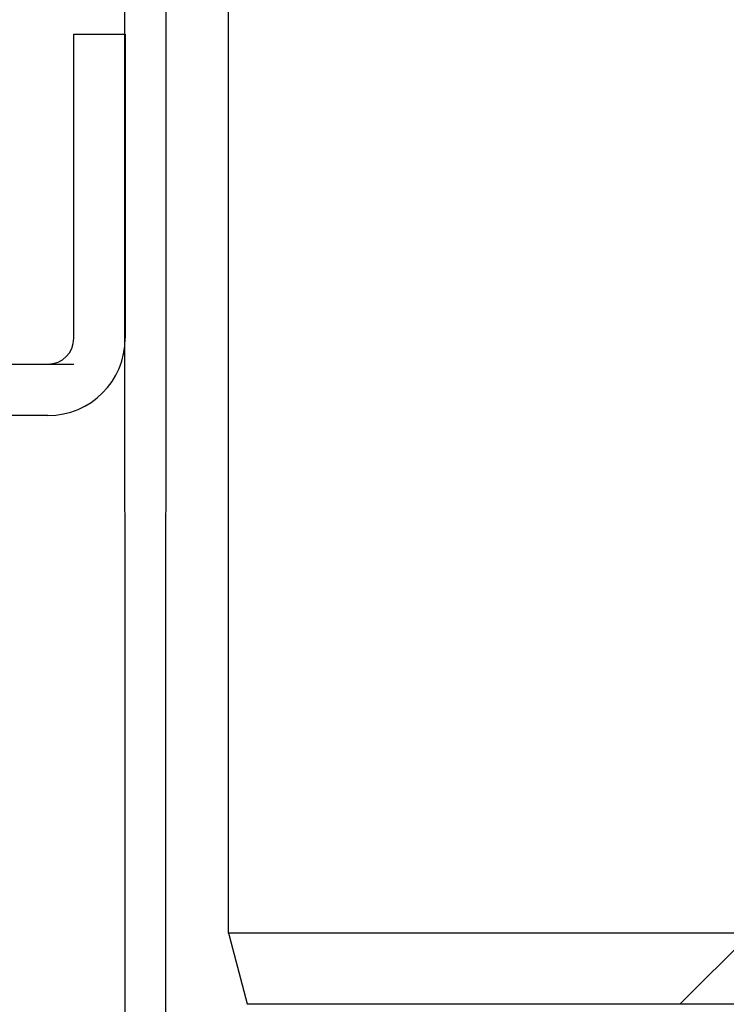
# Model space of a CAD drawing. Header units: millimetres. Extents: x -4577 to 1032787, y -66234 to 201209.
# Tile 112 of 256: x 3754 to 3782, y -8934 to -8896. Entities that reach past the tile are written whole.
import ezdxf

# ---------------------------------------------------------------- set-up
doc = ezdxf.new("R2010")
doc.units = ezdxf.units.MM
doc.linetypes.add('510_5_2OG_ELT_1004$0$11-07-22_DS_2OG$0$AUSGEZOGEN', pattern=[0])
doc.layers.add('510_5_2OG_ELT_1004$0$11-07-22_DS_2OG$0$EBENE_1', color=8, linetype='510_5_2OG_ELT_1004$0$11-07-22_DS_2OG$0$AUSGEZOGEN')
doc.layers.add('510_5_2OG_ELT_1004$0$11-07-22_DS_2OG$0$STANDARD', color=8, linetype='510_5_2OG_ELT_1004$0$11-07-22_DS_2OG$0$AUSGEZOGEN')
pattern_1 = [(45, (1895.8, -66891.69), (-70.71068, 70.71068), []), (45, (1860.44, -66856.34), (-70.71068, 70.71068), [])]

# ---------------------------------------------------------------- blocks, each defined once
blk = doc.blocks.new('510_5_2OG_ELT_1004')
at = {"layer": '510_5_2OG_ELT_1004$0$11-07-22_DS_2OG$0$STANDARD', "linetype": 'Continuous'}
h = blk.add_hatch(dxfattribs=at)
h.set_pattern_fill('SCHRAFFUR_8', color=256, scale=1000, style=0, pattern_type=2)
h.set_pattern_definition(pattern_1)
h.paths.add_polyline_path([(4355.293, -8887.051), (3762.402, -8887.051), (3762.402, -8931.179), (4355.293, -8931.179)], flags=0)
h = blk.add_hatch(dxfattribs=at)
h.set_pattern_fill('SCHRAFFUR_8', color=256, scale=1000, style=0, pattern_type=2)
h.set_pattern_definition(pattern_1)
h.paths.add_polyline_path([(3763.129, -8933.928), (3968.822, -8933.928), (3968.822, -8932.875), (3969.747, -8932.875), (3969.747, -8931.475), (3968.822, -8931.475), (3968.822, -8931.179), (3785.308, -8931.179), (3762.402, -8931.185)], flags=0)
at = {"layer": '510_5_2OG_ELT_1004$0$11-07-22_DS_2OG$0$EBENE_1'}
for p, q in [((3758.364, -8886.363), (3758.379, -8948.626)), ((3759.965, -8946.567), (3759.979, -8886.363))]:
    blk.add_line(p, q, dxfattribs=at)
at = {"layer": '510_5_2OG_ELT_1004$0$11-07-22_DS_2OG$0$STANDARD', "linetype": '510_5_2OG_ELT_1004$0$11-07-22_DS_2OG$0$AUSGEZOGEN'}
for p, q in [((3756.393, -8896.248), (3758.391, -8896.248)), ((3756.393, -8908.066), (3756.393, -8896.248)), ((3758.391, -8896.248), (3758.391, -8908.066)), ((3746.176, -8909.068), (3755.393, -8909.068)), ((3754.177, -8909.064), (3756.393, -8909.064)), ((3755.393, -8911.066), (3746.18, -8911.066)), ((3762.425, -8931.179), (3762.402, -8931.179)), ((3762.402, -8931.185), (3762.425, -8931.27)), ((4217.299, -8931.179), (3762.425, -8931.179))]:
    blk.add_line(p, q, dxfattribs=at)
for points in [[(3762.402, -8931.185), (3762.402, -8887.051), (3785.308, -8887.051), (3785.308, -8931.185), (3762.425, -8931.185)], [(3762.425, -8931.27), (3763.129, -8933.928), (3765.359, -8933.928), (4217.299, -8933.928)]]:
    blk.add_lwpolyline(points, dxfattribs=at)
for radius, start in [(3, 270.0003), (1.002, 270.0016)]:
    blk.add_arc((3755.393, -8908.066), radius, start, 0, dxfattribs=at)

msp = doc.modelspace()

# ---------------------------------------------------------------- block references
msp.add_blockref('510_5_2OG_ELT_1004', (0, -0.05))

doc.saveas('drawing.dxf')
